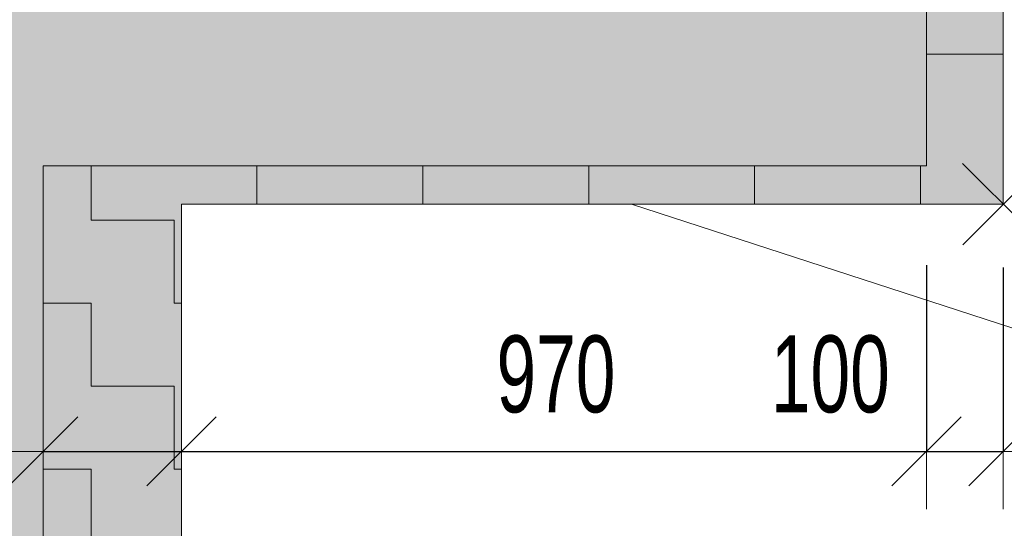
# Model space of a CAD drawing. Header units: millimetres. Extents: x 29003 to 60673, y -60985 to 17010.
# Tile 50 of 128: x 45375 to 46657, y -33557 to -32895. Entities that reach past the tile are written whole.
import ezdxf

# ---------------------------------------------------------------- set-up
doc = ezdxf.new("R2010")
doc.units = ezdxf.units.MM
doc.header["$PDMODE"] = 65
for name, color, linetype, lineweight in [('XR$1$ŘEZY_1', 7, 'Continuous', 25), ('XR$2$ŘEZY - KOTY_ TEXTY_1', 7, 'Continuous', 25), ('XR$3$ŘEZY - FILING_1', 7, 'Continuous', 25)]:
    doc.layers.add(name, color=color, linetype=linetype, lineweight=lineweight)
doc.styles.add('ARIALNARROW', font='ARIALN.TTF')
doc.dimstyles.new('DIMSTYLE_4', dxfattribs={"dimtxt": 100, "dimasz": 150, "dimexe": 0, "dimexo": 0, "dimgap": 50, "dimtad": 2, "dimdec": 0, "dimrnd": 5, "dimzin": 12, "dimdsep": 46, "dimtxsty": 'ARIALNARROW', "dimblk1": 'ALL_ML_STRICH', "dimblk2": 'ALL_ML_STRICH', "dimsah": 1, "dimcen": 0, "dimclrd": 6, "dimclre": 6, "dimclrt": 6, "dimadec": 0, "dimazin": 0, "dimtfac": 1, "dimtdec": 0, "dimtix": 1, "dimtmove": 2, "dimatfit": 3, "dimfxl": 0, "dimtzin": 0, "dimlwd": 0, "dimlwe": 13, "dimarcsym": 0})
doc.dimstyles.new('DIMSTYLE_5', dxfattribs={"dimtxt": 100, "dimasz": 150, "dimexe": 0, "dimexo": 0, "dimgap": 50, "dimtad": 2, "dimdec": 0, "dimrnd": 5, "dimzin": 12, "dimdsep": 46, "dimtxsty": 'ARIALNARROW', "dimblk1": 'ALL_ML_STRICH', "dimblk2": 'ALL_ML_STRICH', "dimsah": 1, "dimcen": 0, "dimclrd": 6, "dimclre": 6, "dimclrt": 6, "dimadec": 0, "dimazin": 0, "dimtfac": 1, "dimtdec": 0, "dimtix": 1, "dimtmove": 2, "dimatfit": 3, "dimfxl": 0, "dimtvp": 1.2, "dimtzin": 0, "dimlwd": 0, "dimlwe": 13, "dimarcsym": 0})
pattern_1 = [(0, (216, 216), (108, 108), [108, -108]), (90, (216, 216), (-108, 108), [108, -108])]

# ---------------------------------------------------------------- blocks, each defined once
blk = doc.blocks.new('ALL_ML_STRICH')
at = {"color": 0, "linetype": 'ByBlock', "lineweight": -2}
for p, q in [((0, -0.5), (0, 0.5)), ((-0.3, -0.3), (0.3, 0.3)), ((-1, 0), (0.5, 0))]:
    blk.add_line(p, q, dxfattribs=at)
blk = doc.blocks.new('*D165')
at = {"layer": 'DEFPOINTS', "color": 6, "linetype": 'Continuous', "lineweight": 13}
for p in [(45405.9, -33085.2), (45585.9, -33135.2), (45405.9, -33456.6)]:
    blk.add_point(p, dxfattribs=at)
at = {"layer": 'XR$2$ŘEZY - KOTY_ TEXTY_1', "color": 6, "linetype": 'Continuous', "lineweight": -2}
for p, q in [((45405.9, -33456.6), (45405.9, -33456.6)), ((45405.9, -33456.6), (45585.9, -33456.6)), ((45585.9, -33456.6), (45585.9, -33456.6))]:
    blk.add_line(p, q, dxfattribs=at)
at = {"layer": 'XR$2$ŘEZY - KOTY_ TEXTY_1', "color": 6, "linetype": 'Continuous', "lineweight": 13, "xscale": 150, "yscale": 150, "zscale": 150, "rotation": 180}
blk.add_blockref('ALL_ML_STRICH', (45405.9, -33456.6), dxfattribs=at)
at = {"layer": 'XR$2$ŘEZY - KOTY_ TEXTY_1', "color": 6, "linetype": 'Continuous', "lineweight": 13, "xscale": 150, "yscale": 150, "zscale": 150}
blk.add_blockref('ALL_ML_STRICH', (45585.9, -33456.6), dxfattribs=at)
at = {"layer": 'XR$2$ŘEZY - KOTY_ TEXTY_1', "color": 6, "linetype": 'Continuous', "lineweight": 13, "insert": (45280.7, -33356.6), "char_height": 100, "width": 243.429, "attachment_point": 5, "style": 'ARIALNARROW'}
blk.add_mtext('\\W0.81;\\A1;{180}', dxfattribs=at)
blk = doc.blocks.new('*D166')
at = {"layer": 'DEFPOINTS', "color": 6, "linetype": 'Continuous', "lineweight": 13}
for p in [(46555.9, -33085.2), (45585.9, -33135.2), (45585.9, -33456.6)]:
    blk.add_point(p, dxfattribs=at)
at = {"layer": 'XR$2$ŘEZY - KOTY_ TEXTY_1', "color": 6, "linetype": 'Continuous', "lineweight": -2}
for p, q in [((46555.9, -33214.3), (46555.9, -33456.6)), ((45585.9, -33456.6), (45585.9, -33456.6)), ((45585.9, -33456.6), (46555.9, -33456.6))]:
    blk.add_line(p, q, dxfattribs=at)
at = {"layer": 'XR$2$ŘEZY - KOTY_ TEXTY_1', "color": 6, "linetype": 'Continuous', "lineweight": 13, "xscale": 150, "yscale": 150, "zscale": 150, "rotation": 180}
blk.add_blockref('ALL_ML_STRICH', (45585.9, -33456.6), dxfattribs=at)
at = {"layer": 'XR$2$ŘEZY - KOTY_ TEXTY_1', "color": 6, "linetype": 'Continuous', "lineweight": 13, "xscale": 150, "yscale": 150, "zscale": 150}
blk.add_blockref('ALL_ML_STRICH', (46555.9, -33456.6), dxfattribs=at)
at = {"layer": 'XR$2$ŘEZY - KOTY_ TEXTY_1', "color": 6, "linetype": 'Continuous', "lineweight": 13, "insert": (46073.4, -33356.6), "char_height": 100, "width": 243.429, "attachment_point": 5, "style": 'ARIALNARROW'}
blk.add_mtext('\\W0.81;\\A1;{970}', dxfattribs=at)
blk = doc.blocks.new('*D167')
at = {"layer": 'DEFPOINTS', "color": 6, "linetype": 'Continuous', "lineweight": 13}
for p in [(46555.9, -33085.2), (46655.9, -33135.2), (46555.9, -33456.6)]:
    blk.add_point(p, dxfattribs=at)
at = {"layer": 'XR$2$ŘEZY - KOTY_ TEXTY_1', "color": 6, "linetype": 'Continuous', "lineweight": -2}
for p, q in [((46555.9, -33214.3), (46555.9, -33456.6)), ((46655.9, -33217.3), (46655.9, -33456.6)), ((46555.9, -33456.6), (46655.9, -33456.6))]:
    blk.add_line(p, q, dxfattribs=at)
at = {"layer": 'XR$2$ŘEZY - KOTY_ TEXTY_1', "color": 6, "linetype": 'Continuous', "lineweight": 13, "xscale": 150, "yscale": 150, "zscale": 150, "rotation": 180}
blk.add_blockref('ALL_ML_STRICH', (46555.9, -33456.6), dxfattribs=at)
at = {"layer": 'XR$2$ŘEZY - KOTY_ TEXTY_1', "color": 6, "linetype": 'Continuous', "lineweight": 13, "xscale": 150, "yscale": 150, "zscale": 150}
blk.add_blockref('ALL_ML_STRICH', (46655.9, -33456.6), dxfattribs=at)
at = {"layer": 'XR$2$ŘEZY - KOTY_ TEXTY_1', "color": 6, "linetype": 'Continuous', "lineweight": 13, "insert": (46430.7, -33356.6), "char_height": 100, "width": 243.429, "attachment_point": 5, "style": 'ARIALNARROW'}
blk.add_mtext('\\W0.81;\\A1;{100}', dxfattribs=at)
blk = doc.blocks.new('*D231')
at = {"layer": 'DEFPOINTS', "color": 6, "linetype": 'Continuous', "lineweight": 13}
for p in [(45585.9, -33135.2), (45585.9, -35560.2), (47170.6, -35560.2)]:
    blk.add_point(p, dxfattribs=at)
at = {"layer": 'XR$2$ŘEZY - KOTY_ TEXTY_1', "color": 6, "linetype": 'Continuous', "lineweight": -2}
for p, q in [((46736.9, -33135.2), (47170.6, -33135.2)), ((47170.6, -35560.2), (47170.6, -33135.2)), ((47170.6, -35560.2), (47170.6, -35560.2))]:
    blk.add_line(p, q, dxfattribs=at)
at = {"layer": 'XR$2$ŘEZY - KOTY_ TEXTY_1', "color": 6, "linetype": 'Continuous', "lineweight": 13, "xscale": 150, "yscale": 150, "zscale": 150}
for p, rotation in [((47170.6, -33135.2), 90), ((47170.6, -35560.2), 270)]:
    blk.add_blockref('ALL_ML_STRICH', p, dxfattribs=dict(at, rotation=rotation))
at = {"layer": 'XR$2$ŘEZY - KOTY_ TEXTY_1', "color": 6, "linetype": 'Continuous', "lineweight": 13, "insert": (47070.6, -34348.7), "char_height": 100, "width": 324.571, "attachment_point": 5, "rotation": 90, "style": 'ARIALNARROW'}
blk.add_mtext('\\W0.81;\\A1;{2425}', dxfattribs=at)
blk = doc.blocks.new('*D232')
at = {"layer": 'DEFPOINTS', "color": 6, "linetype": 'Continuous', "lineweight": 13}
for p in [(46555.9, -33085.2), (45585.9, -33135.2), (47170.6, -33135.2)]:
    blk.add_point(p, dxfattribs=at)
at = {"layer": 'XR$2$ŘEZY - KOTY_ TEXTY_1', "color": 6, "linetype": 'Continuous', "lineweight": -2}
for p, q in [((46736.9, -33085.2), (47170.6, -33085.2)), ((47170.6, -33135.2), (47170.6, -33085.2)), ((46736.9, -33135.2), (47170.6, -33135.2))]:
    blk.add_line(p, q, dxfattribs=at)
at = {"layer": 'XR$2$ŘEZY - KOTY_ TEXTY_1', "color": 6, "linetype": 'Continuous', "lineweight": 13, "xscale": 150, "yscale": 150, "zscale": 150}
for p, rotation in [((47170.6, -33135.2), 270), ((47170.6, -33085.2), 90)]:
    blk.add_blockref('ALL_ML_STRICH', p, dxfattribs=dict(at, rotation=rotation))
at = {"layer": 'XR$2$ŘEZY - KOTY_ TEXTY_1', "color": 6, "linetype": 'Continuous', "lineweight": 13, "insert": (47070.6, -33224.7), "char_height": 100, "width": 162.286, "attachment_point": 5, "rotation": 90, "style": 'ARIALNARROW'}
blk.add_mtext('\\W0.81;\\A1;{50}', dxfattribs=at)
blk = doc.blocks.new('*D233')
at = {"layer": 'DEFPOINTS', "color": 6, "linetype": 'Continuous', "lineweight": 13}
for p in [(46555.9, -32775), (46555.9, -33085.2), (47170.6, -33085.2)]:
    blk.add_point(p, dxfattribs=at)
at = {"layer": 'XR$2$ŘEZY - KOTY_ TEXTY_1', "color": 6, "linetype": 'Continuous', "lineweight": -2}
for p, q in [((46736.9, -32775), (47170.6, -32775)), ((47170.6, -33085.2), (47170.6, -32775)), ((46736.9, -33085.2), (47170.6, -33085.2))]:
    blk.add_line(p, q, dxfattribs=at)
at = {"layer": 'XR$2$ŘEZY - KOTY_ TEXTY_1', "color": 6, "linetype": 'Continuous', "lineweight": 13, "xscale": 150, "yscale": 150, "zscale": 150}
for p, rotation in [((47170.6, -32775), 90), ((47170.6, -33085.2), 270)]:
    blk.add_blockref('ALL_ML_STRICH', p, dxfattribs=dict(at, rotation=rotation))
at = {"layer": 'XR$2$ŘEZY - KOTY_ TEXTY_1', "color": 6, "linetype": 'Continuous', "lineweight": 13, "insert": (47070.6, -32927.5), "char_height": 100, "width": 243.429, "attachment_point": 5, "rotation": 90, "style": 'ARIALNARROW'}
blk.add_mtext('\\W0.81;\\A1;{310}', dxfattribs=at)
blk = doc.blocks.new('COMPLEX_ELEVATIONDIM_8')
at = {"layer": 'XR$2$ŘEZY - KOTY_ TEXTY_1', "color": 6, "linetype": 'Continuous', "lineweight": 13}
for p, q in [((46602.9, -33082.1), (46708.8, -33188.1)), ((46603, -33188.1), (46708.9, -33082.1))]:
    blk.add_line(p, q, dxfattribs=at)

msp = doc.modelspace()

# ---------------------------------------------------------------- hatches: boundary and pattern name
at = {"layer": 'XR$3$ŘEZY - FILING_1', "linetype": 'Continuous', "lineweight": 13}
msp.add_hatch(color=254, dxfattribs=at).paths.add_polyline_path([(32895.9, -35575.2), (32895.9, -36240.2), (33345.9, -36240.2), (33345.9, -35910.2), (39305.9, -35910.2), (39305.9, -36270.2), (39805.9, -36270.2), (39805.9, -36620.2), (39905.9, -36620.2), (39905.9, -35910.2), (41055.9, -35910.2), (41055.9, -36620.2), (41155.9, -36620.2), (41155.9, -35910.2), (41267.7, -35910.2), (43795.9, -37523.3), (43845.9, -37523.3), (43845.9, -38980.8), (43795.9, -38980.8), (43795.9, -39599.5), (45405.9, -39599.5), (45405.9, -33085.2), (46555.9, -33085.2), (46555.9, -32775), (46420.9, -32775), (46420.9, -32880.2), (43685.9, -32880.2), (43685.9, -32590.2), (39755.9, -32521.6), (39755.9, -31860.2), (39305.9, -31860.2), (39305.9, -32960.2), (39905.9, -32960.2), (39905.9, -32810.2), (41075.9, -32810.2), (41075.9, -33540.2), (41175.9, -33540.2), (41175.9, -32810.2), (42885.9, -32810.2), (42885.9, -33190.2), (44955.9, -33190.2), (44955.9, -37420.2), (43875.9, -37420.2), (43875.9, -37251.1), (43610.9, -37251.1), (43610.9, -37082), (43345.9, -37082), (43345.9, -36912.9), (43080.9, -36912.9), (43080.9, -36743.8), (42815.9, -36743.8), (42815.9, -36574.7), (42550.9, -36574.7), (42550.9, -36405.6), (42285.9, -36405.6), (42285.9, -36236.5), (42020.9, -36236.5), (42020.9, -36067.4), (41755.9, -36067.4), (41755.9, -35898.3), (41490.9, -35898.3), (41490.9, -35729.3), (41225.9, -35729.3), (41225.9, -35560.2), (35775.9, -35560.2), (35775.9, -35575.2)])
for points in [[(46555.9, -32475), (46555.9, -33085.2), (46655.9, -33085.2), (46655.9, -32475)], [(46655.9, -33085.2), (45405.9, -33085.2), (45405.9, -33135.2), (46655.9, -33135.2)], [(45405.9, -33135.2), (45405.9, -35660.2), (45585.9, -35660.2), (45585.9, -33135.2)]]:
    msp.add_hatch(color=11, dxfattribs=at).paths.add_polyline_path(points, flags=0)
h = msp.add_hatch(dxfattribs=at)
h.set_pattern_fill('VZOR', scale=108, style=0, pattern_type=2)
h.set_pattern_definition(pattern_1)
h.paths.add_polyline_path([(46555.9, -32475), (46555.9, -33085.2), (46655.9, -33085.2), (46655.9, -32475)], flags=0)
h = msp.add_hatch(dxfattribs=at)
h.set_pattern_fill('VZOR', scale=108, style=0, pattern_type=2)
h.set_pattern_definition(pattern_1)
h.paths.add_polyline_path([(46655.9, -33085.2), (45405.9, -33085.2), (45405.9, -33135.2), (46655.9, -33135.2)], flags=0)
h = msp.add_hatch(dxfattribs=at)
h.set_pattern_fill('VZOR', scale=108, style=0, pattern_type=2)
h.set_pattern_definition(pattern_1)
h.paths.add_polyline_path([(45405.9, -33135.2), (45405.9, -35660.2), (45585.9, -35660.2), (45585.9, -33135.2)], flags=0)

# ---------------------------------------------------------------- linework, layer by layer
at = {"layer": 'XR$1$ŘEZY_1', "color": 7, "linetype": 'Continuous', "lineweight": 13}
for p, q in [((46655.9, -33085.2), (46655.9, -32755)), ((46555.9, -33085.2), (46555.9, -32775)), ((46555.9, -32775), (46555.9, -33085.2)), ((45405.9, -33085.2), (46555.9, -33085.2)), ((45405.9, -35640.2), (45405.9, -33085.2)), ((46555.9, -33085.2), (45405.9, -33085.2)), ((45405.9, -33085.2), (45405.9, -33135.2)), ((46655.9, -33135.2), (46655.9, -33085.2)), ((45405.9, -33135.2), (45405.9, -35660.2)), ((45585.9, -35660.2), (45585.9, -33135.2)), ((45585.9, -33135.2), (46655.9, -33135.2))]:
    msp.add_line(p, q, dxfattribs=at)
at = {"layer": 'XR$2$ŘEZY - KOTY_ TEXTY_1', "color": 7, "linetype": 'Continuous', "lineweight": 13}
msp.add_line((47370.9, -33524.6), (46171.8, -33135.2), dxfattribs=at)

# ---------------------------------------------------------------- block references
at = {"layer": 'XR$2$ŘEZY - KOTY_ TEXTY_1', "color": 6, "linetype": 'Continuous', "lineweight": 13}
msp.add_blockref('COMPLEX_ELEVATIONDIM_8', (0, 0), dxfattribs=at)

# ---------------------------------------------------------------- dimensions: what is measured, and where the dimension line sits
for base, p1, p2, dimstyle, picture, middle in [((47170.6, -32775), (46736.9, -33085.2), (46736.9, -32775), 'DIMSTYLE_4', '*D233', (47070.6, -32927.5)), ((47170.6, -33085.2), (46736.9, -33135.2), (46736.9, -33085.2), 'DIMSTYLE_5', '*D232', (47070.6, -33224.7)), ((47170.6, -33135.2), (47170.6, -35560.2), (46736.9, -33135.2), 'DIMSTYLE_4', '*D231', (47070.6, -34348.7))]:
    dim = msp.add_linear_dim(base=base, p1=p1, p2=p2, angle=90, dimstyle=dimstyle, override={"dimpost": '<>', "dimclrd": 6, "dimclre": 6, "dimclrt": 6, "dimlwd": 0, "dimlwe": 13}, dxfattribs=at)
    dim.commit()
    dim.dimension.update_dxf_attribs({"geometry": picture, "text_midpoint": middle, "dimtype": 160})
for base, p1, p2, dimstyle, picture, middle in [((45585.9, -33456.6), (45405.9, -33456.6), (45585.9, -33456.6), 'DIMSTYLE_5', '*D165', (45280.7, -33356.6)), ((46555.9, -33456.6), (45585.9, -33456.6), (46555.9, -33214.3), 'DIMSTYLE_4', '*D166', (46073.4, -33356.6)), ((46655.9, -33456.6), (46555.9, -33214.3), (46655.9, -33217.3), 'DIMSTYLE_5', '*D167', (46430.7, -33356.6))]:
    dim = msp.add_linear_dim(base=base, p1=p1, p2=p2, dimstyle=dimstyle, override={"dimpost": '<>', "dimclrd": 6, "dimclre": 6, "dimclrt": 6, "dimlwd": 0, "dimlwe": 13}, dxfattribs=at)
    dim.commit()
    dim.dimension.update_dxf_attribs({"geometry": picture, "text_midpoint": middle, "dimtype": 160})

doc.saveas('drawing.dxf')
